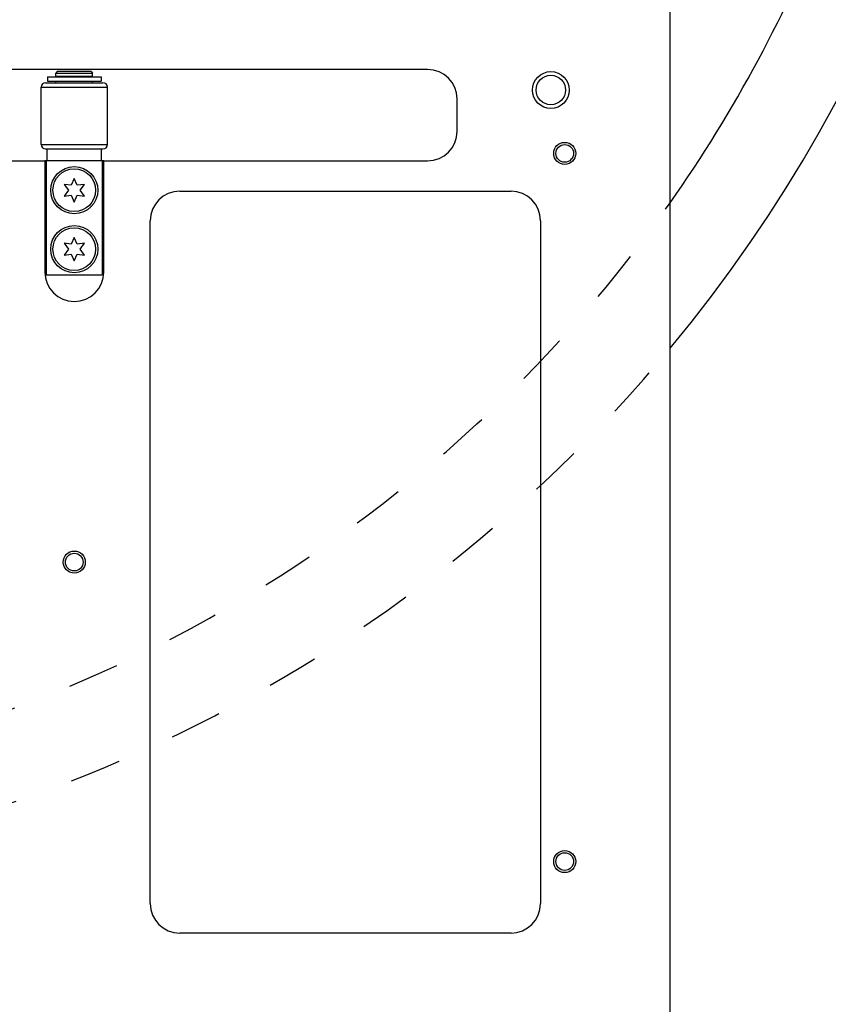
# Model space of a CAD drawing. Extents: x -1763 to 4575, y -3429 to 1051.
# Tile 78 of 193: x 1366 to 1476, y -1939 to -1806. Entities that reach past the tile are written whole.
import ezdxf

# ---------------------------------------------------------------- set-up
doc = ezdxf.new("R2010")
doc.units = 0
doc.linetypes.add('DASHED', pattern=[15, 7, -8])
doc.layers.get('0').update_dxf_attribs({"linetype": 'CONTINUOUS'})
doc.layers.add('1', color=7, linetype='CONTINUOUS')
doc.layers.add('DIMPROHIDE', color=7, linetype='CONTINUOUS')

# ---------------------------------------------------------------- blocks, each defined once
blk = doc.blocks.new('DUT_BOARD__366', base_point=(1584.31, -1929.7))
at = {"color": 1, "linetype": 'CONTINUOUS'}
for p, q in [((1387.99, -1829.02), (1432.99, -1829.02)), ((1383.99, -1925.7), (1383.99, -1833.02)), ((1436.99, -1833.02), (1436.99, -1925.7)), ((1432.99, -1929.7), (1387.99, -1929.7))]:
    blk.add_line(p, q, dxfattribs=at)
for centre, start, end in [((1387.99, -1833.02), 90, 180), ((1432.99, -1833.02), 0, 90), ((1387.99, -1925.7), 180, -90), ((1432.99, -1925.7), -90, 0)]:
    blk.add_arc(centre, 4, start, end, dxfattribs=at)
blk = doc.blocks.new('BEARING_HK0509__379', base_point=(1378.16, -1823.28))
at = {"color": 1, "linetype": 'CONTINUOUS'}
for p, q in [((1369.16, -1822.68), (1369.16, -1814.88)), ((1369.16, -1814.88), (1378.16, -1814.88)), ((1369.76, -1814.28), (1377.56, -1814.28)), ((1378.16, -1822.68), (1378.16, -1814.88)), ((1369.16, -1822.68), (1378.16, -1822.68)), ((1369.76, -1823.28), (1369.96, -1823.28)), ((1369.96, -1823.28), (1371.16, -1823.28)), ((1371.16, -1823.28), (1376.16, -1823.28)), ((1376.16, -1823.28), (1377.36, -1823.28)), ((1377.36, -1823.28), (1377.56, -1823.28))]:
    blk.add_line(p, q, dxfattribs=at)
for centre, start, end in [((1369.76, -1814.88), 90, 180), ((1377.56, -1814.88), 0, 90), ((1369.76, -1822.68), 180, -90), ((1377.56, -1822.68), -90, 0)]:
    blk.add_arc(centre, 0.6, start, end, dxfattribs=at)
blk = doc.blocks.new('WASHER1__380', base_point=(1377.31, -1814.08))
at = {"color": 1, "linetype": 'CONTINUOUS'}
for p, q in [((1370.01, -1813.48), (1377.31, -1813.48)), ((1370.01, -1813.48), (1370.01, -1814.08)), ((1377.31, -1813.48), (1377.31, -1814.08)), ((1370.01, -1814.08), (1371.16, -1814.08)), ((1371.16, -1814.08), (1372.06, -1814.08)), ((1372.06, -1814.08), (1373.66, -1814.08)), ((1373.66, -1814.08), (1375.26, -1814.08)), ((1375.26, -1814.08), (1376.16, -1814.08)), ((1376.16, -1814.08), (1377.31, -1814.08))]:
    blk.add_line(p, q, dxfattribs=at)
blk = doc.blocks.new('23796-0S111__381', base_point=(1377.46, -1840.38))
at = {"color": 1, "linetype": 'CONTINUOUS'}
for p, q in [((1371.36, -1812.78), (1371.16, -1812.98)), ((1371.16, -1813.38), (1371.16, -1812.98)), ((1371.16, -1812.98), (1373.66, -1812.98)), ((1371.16, -1813.38), (1372.06, -1813.38)), ((1375.96, -1812.78), (1371.36, -1812.78)), ((1372.06, -1813.38), (1372.06, -1813.48)), ((1372.06, -1813.38), (1373.66, -1813.38)), ((1373.66, -1812.98), (1376.16, -1812.98)), ((1373.66, -1813.38), (1375.26, -1813.38)), ((1375.26, -1813.38), (1375.26, -1813.48)), ((1375.26, -1813.38), (1376.16, -1813.38)), ((1375.96, -1812.78), (1376.16, -1812.98)), ((1376.16, -1813.38), (1376.16, -1812.98)), ((1371.16, -1814.28), (1371.16, -1814.08)), ((1371.16, -1814.08), (1372.06, -1814.08)), ((1372.06, -1814.08), (1373.66, -1814.08)), ((1373.66, -1814.08), (1375.26, -1814.08)), ((1375.26, -1814.08), (1376.16, -1814.08)), ((1376.16, -1814.28), (1376.16, -1814.08)), ((1369.96, -1824.88), (1369.96, -1823.28)), ((1369.96, -1823.28), (1371.16, -1823.28)), ((1371.16, -1823.28), (1376.16, -1823.28)), ((1376.16, -1823.28), (1377.36, -1823.28)), ((1377.36, -1824.88), (1377.36, -1823.28)), ((1369.86, -1824.88), (1369.86, -1840.38)), ((1369.96, -1824.88), (1369.86, -1824.88)), ((1377.36, -1824.88), (1369.96, -1824.88)), ((1377.46, -1824.88), (1377.36, -1824.88)), ((1377.46, -1824.88), (1377.46, -1840.38)), ((1369.86, -1840.38), (1377.46, -1840.38))]:
    blk.add_line(p, q, dxfattribs=at)
for centre in [(1373.66, -1828.88), (1373.66, -1836.88)]:
    blk.add_circle(centre, 3.2, dxfattribs=at)
blk = doc.blocks.new('BEARING_ASSY2_6__382', base_point=(1378.16, -1840.38))
for name, p in [('23796-0S111__381', (1377.46, -1840.38)), ('WASHER1__380', (1377.31, -1814.08)), ('BEARING_HK0509__379', (1378.16, -1823.28))]:
    blk.add_blockref(name, p)
blk = doc.blocks.new('BEARINGS__399', base_point=(1552.31, -1972.18))
blk.add_blockref('BEARING_ASSY2_6__382', (1378.16, -1840.38))
blk = doc.blocks.new('0515-2034_M3X12_13__412', base_point=(1376.56, -1831.78))
at = {"color": 1, "linetype": 'CONTINUOUS'}
for p, q in [((1372.27, -1828.08), (1372.86, -1828.88)), ((1373.26, -1828.19), (1372.27, -1828.08)), ((1373.66, -1827.28), (1373.26, -1828.19)), ((1374.06, -1828.19), (1373.66, -1827.28)), ((1375.05, -1828.08), (1374.06, -1828.19)), ((1374.46, -1828.88), (1375.05, -1828.08)), ((1372.86, -1828.88), (1372.27, -1829.68)), ((1372.27, -1829.68), (1373.26, -1829.57)), ((1373.26, -1829.57), (1373.66, -1830.48)), ((1373.66, -1830.48), (1374.06, -1829.57)), ((1374.06, -1829.57), (1375.05, -1829.68)), ((1375.05, -1829.68), (1374.46, -1828.88))]:
    blk.add_line(p, q, dxfattribs=at)
blk.add_circle((1373.66, -1828.88), 2.9, dxfattribs=at)
blk = doc.blocks.new('0515-2034_M3X12_10__413', base_point=(1376.56, -1839.78))
at = {"color": 1, "linetype": 'CONTINUOUS'}
for p, q in [((1372.27, -1836.08), (1372.86, -1836.88)), ((1373.26, -1836.19), (1372.27, -1836.08)), ((1373.66, -1835.28), (1373.26, -1836.19)), ((1374.06, -1836.19), (1373.66, -1835.28)), ((1375.05, -1836.08), (1374.06, -1836.19)), ((1374.46, -1836.88), (1375.05, -1836.08)), ((1372.86, -1836.88), (1372.27, -1837.68)), ((1372.27, -1837.68), (1373.26, -1837.57)), ((1373.26, -1837.57), (1373.66, -1838.48)), ((1373.66, -1838.48), (1374.06, -1837.57)), ((1374.06, -1837.57), (1375.05, -1837.68)), ((1375.05, -1837.68), (1374.46, -1836.88))]:
    blk.add_line(p, q, dxfattribs=at)
blk.add_circle((1373.66, -1836.88), 2.9, dxfattribs=at)
blk = doc.blocks.new('SCREWSET_STIFFENER__420', base_point=(1523.88, -1839.78))
for name, p in [('0515-2034_M3X12_13__412', (1376.56, -1831.78)), ('0515-2034_M3X12_10__413', (1376.56, -1839.78))]:
    blk.add_blockref(name, p)
blk = doc.blocks.new('SMALLPARTS__426', base_point=(1640, -1972.18))
for name, p in [('BEARINGS__399', (1552.31, -1972.18)), ('SCREWSET_STIFFENER__420', (1523.88, -1839.78))]:
    blk.add_blockref(name, p)
blk = doc.blocks.new('E7018-24101__427', base_point=(1600, -1958.68))
at = {"color": 1, "linetype": 'CONTINUOUS'}
for p, q in [((1454.6, -1954.68), (1454.6, -1791.38)), ((1421.66, -1812.48), (1325.66, -1812.48)), ((1425.66, -1820.88), (1425.66, -1816.48)), ((1325.66, -1824.88), (1369.66, -1824.88)), ((1369.66, -1824.88), (1369.66, -1839.98)), ((1369.86, -1824.88), (1369.66, -1824.88)), ((1369.96, -1824.88), (1369.86, -1824.88)), ((1377.36, -1824.88), (1369.96, -1824.88)), ((1377.46, -1824.88), (1377.36, -1824.88)), ((1377.66, -1824.88), (1377.46, -1824.88)), ((1377.66, -1839.98), (1377.66, -1824.88)), ((1377.66, -1824.88), (1421.66, -1824.88)), ((1387.99, -1829.02), (1432.99, -1829.02)), ((1383.99, -1925.7), (1383.99, -1833.02)), ((1436.99, -1833.02), (1436.99, -1925.7)), ((1432.99, -1929.7), (1387.99, -1929.7))]:
    blk.add_line(p, q, dxfattribs=at)
for centre, radius in [((1438.4, -1815.28), 2.5), ((1438.4, -1815.28), 2), ((1440.29, -1823.88), 1.5), ((1440.29, -1823.88), 1.2), ((1373.66, -1879.36), 1.5), ((1373.66, -1879.36), 1.2), ((1440.29, -1920), 1.5), ((1440.29, -1920), 1.2)]:
    blk.add_circle(centre, radius, dxfattribs=at)
for centre, start, end in [((1421.66, -1816.48), 0, 90), ((1421.66, -1820.88), -90, 0), ((1387.99, -1833.02), 90, 180), ((1432.99, -1833.02), 0, 90), ((1373.66, -1839.98), 180, 0), ((1387.99, -1925.7), 180, -90), ((1432.99, -1925.7), -90, 0)]:
    blk.add_arc(centre, 4, start, end, dxfattribs=at)
blk = doc.blocks.new('E7018-64101__428', base_point=(1640, -1972.18))
for name, p in [('SMALLPARTS__426', (1640, -1972.18)), ('E7018-24101__427', (1600, -1958.68))]:
    blk.add_blockref(name, p)
blk = doc.blocks.new('STIFF_ASSY_DUTBD__429', base_point=(1640, -1972.18))
for name, p in [('E7018-64101__428', (1640, -1972.18)), ('DUT_BOARD__366', (1584.31, -1929.7))]:
    blk.add_blockref(name, p)
blk = doc.blocks.new('A1__430', base_point=(1640, -1972.18))
blk.add_blockref('STIFF_ASSY_DUTBD__429', (1640, -1972.18))
blk = doc.blocks.new('FRONT1__431', base_point=(1640, -1974.24))
blk.add_blockref('A1__430', (1640, -1972.18))
blk = doc.blocks.new('L1__432', base_point=(1640, -1974.24))
blk.add_blockref('FRONT1__431', (1640, -1974.24))
blk = doc.blocks.new('HEADPLATE_TEL', base_point=(934, -2216.07))
at = {"layer": 'DIMPROHIDE', "color": 7, "linetype": 'CONTINUOUS'}
for radius, start, end in [(201, -39.722, 39.722), (189, -35.116, -21.2958)]:
    blk.add_arc((1300, -1721.88), radius, start, end, dxfattribs=at)
at = {"layer": 'DIMPROHIDE', "color": 7, "linetype": 'DASHED'}
for radius, end in [(189, -35.116), (201, -39.722)]:
    blk.add_arc((1300, -1721.88), radius, -90, end, dxfattribs=at)

msp = doc.modelspace()

# ---------------------------------------------------------------- block references
msp.add_blockref('L1__432', (1640, -1974.24))
at = {"layer": '1'}
msp.add_blockref('HEADPLATE_TEL', (934, -2216.07), dxfattribs=at)

doc.saveas('drawing.dxf')
